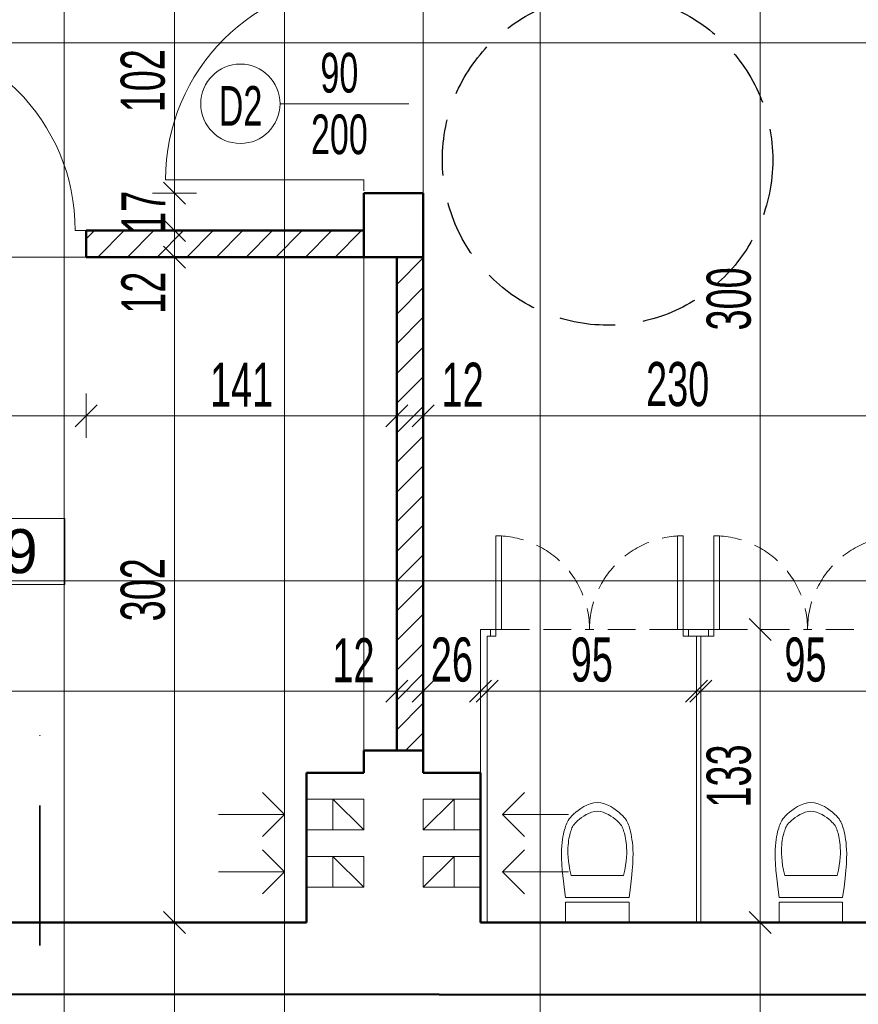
# Model space of a CAD drawing. Header units: millimetres. Extents: x 72202 to 304796, y 21658 to 519946.
# Tile 42 of 95: x 195635 to 196016, y 221114 to 221561. Entities that reach past the tile are written whole.
import ezdxf

# ---------------------------------------------------------------- set-up
doc = ezdxf.new("R2010")
doc.units = ezdxf.units.MM
doc.linetypes.add('DASHDOT', pattern=[25.4, 12.7, -6.35, 0, -6.35])
doc.linetypes.add('DASHED', pattern=[19.05, 12.7, -6.35])
doc.layers.get('Defpoints').update_dxf_attribs({"color": 3})
for name, color, linetype, lineweight in [('DRZWI I OKNA', 30, 'Continuous', 9), ('DRZWI I OKNA OPISY', 30, 'Continuous', 9), ('kreskowanie', 9, 'Continuous', 5), ('linia - gruba - projektowana', 170, 'Continuous', 50), ('linia - meble', 5, 'Continuous', 9), ('linia - rzut - gruba - istn.', 250, 'Continuous', 50), ('LINIA CIENKA', 7, 'Continuous', 13), ('LINIA WYMIAROWANIE', 1, 'Continuous', 9), ('linie - kreskowanie', 9, 'Continuous', 5), ('OPISY', 251, 'Continuous', 9), ('ściana_istniejąca', 7, 'Continuous', 35)]:
    doc.layers.add(name, color=color, linetype=linetype, lineweight=lineweight)
doc.layers.add('LINIA-NIE DRUKOWAĆ', color=3, linetype='Continuous', lineweight=20, plot=False)
doc.styles.add('simplex', font='arial.ttf')
doc.styles.get("Standard").update_dxf_attribs({"font": 'ARIALN.TTF', "width": 0.75})
doc.dimstyles.new('sebek100', dxfattribs={"dimtxt": 17, "dimasz": 10, "dimexe": 10, "dimexo": 20, "dimgap": 4, "dimtad": 1, "dimrnd": 0.5, "dimtxsty": 'Standard', "dimblk": 'OBLIQUE', "dimcen": 8, "dimclre": 1, "dimazin": 0, "dimtm": 1e-09, "dimtfac": 1, "dimtix": 1, "dimtmove": 1, "dimatfit": 3, "dimldrblk": 'zas', "dimfxl": 0, "dimtolj": 2, "dimlwd": -1, "dimlwe": -1, "dimarcsym": 0})

# ---------------------------------------------------------------- blocks, each defined once
blk = doc.blocks.new('_Oblique')
at = {"color": 0, "linetype": 'ByBlock', "lineweight": -2}
blk.add_line((-0.5, -0.5), (0.5, 0.5), dxfattribs=at)
blk = doc.blocks.new('*D255')
at = {"layer": 'Defpoints', "color": 0, "lineweight": -3, "ltscale": 1.2}
for p in [(195765.29, 221218.85), (195765.29, 41854.9), (195793.29, 41854.9)]:
    blk.add_point(p, dxfattribs=at)
at = {"layer": 'LINIA WYMIAROWANIE', "color": 1, "ltscale": 1.2}
for p, q in [((195765.29, 41859.9), (195765.29, 41844.9)), ((195793.29, 41854.9), (195793.29, 41844.9))]:
    blk.add_line(p, q, dxfattribs=at)
at = {"layer": 'LINIA WYMIAROWANIE', "color": 0, "ltscale": 1.2}
blk.add_line((195793.29, 41854.9), (195765.29, 41854.9), dxfattribs=at)
at = {"layer": 'LINIA WYMIAROWANIE', "color": 0, "ltscale": 1.2, "xscale": 10, "yscale": 10, "zscale": 10, "rotation": 180}
blk.add_blockref('_Oblique', (195765.29, 41854.9), dxfattribs=at)
at = {"layer": 'LINIA WYMIAROWANIE', "color": 0, "ltscale": 1.2, "xscale": 10, "yscale": 10, "zscale": 10}
blk.add_blockref('_Oblique', (195793.29, 41854.9), dxfattribs=at)
at = {"layer": 'LINIA WYMIAROWANIE', "color": 0, "lineweight": -3, "ltscale": 1.2, "insert": (195779.29, 41868.09), "char_height": 18, "attachment_point": 5}
blk.add_mtext('\\A2;28', dxfattribs=at)
blk = doc.blocks.new('zas')
blk = doc.blocks.new('DRZWICZKI HPL')
at = {"layer": 'DRZWI I OKNA'}
for p, q in [((11251.92, 1442.26), (11251.92, 1444.76)), ((11254.92, 1442.26), (11254.92, 1444.76)), ((11251.92, 1442.26), (11254.92, 1442.26)), ((11254.92, 1442.26), (11297.42, 1442.26)), ((11254.92, 1439.76), (11254.92, 1442.26)), ((11297.42, 1439.76), (11254.92, 1439.76)), ((11297.42, 1442.26), (11297.42, 1439.76)), ((11297.42, 1359.76), (11254.92, 1359.76)), ((11254.92, 1359.76), (11254.92, 1357.26)), ((11297.42, 1357.26), (11297.42, 1359.76)), ((11251.92, 1357.26), (11254.92, 1357.26)), ((11251.92, 1357.26), (11251.92, 1354.76)), ((11254.92, 1357.26), (11297.42, 1357.26)), ((11254.92, 1357.26), (11254.92, 1354.76))]:
    blk.add_line(p, q, dxfattribs=at)
at = {"layer": 'DRZWI I OKNA', "linetype": 'DASHED'}
for p in [(11254.92, 1439.76), (11254.92, 1359.76)]:
    blk.add_line(p, (11254.92, 1399.76), dxfattribs=at)
for centre, start, end in [((11254.92, 1442.26), 270, 0), ((11254.92, 1357.26), 0, 90)]:
    blk.add_arc(centre, 42.5, start, end, dxfattribs=at)
blk = doc.blocks.new('*D257')
at = {"layer": 'Defpoints', "color": 0, "lineweight": -3, "ltscale": 1.2}
for p in [(195765.29, 231441.87), (195765.29, 52077.93), (195793.29, 52077.93)]:
    blk.add_point(p, dxfattribs=at)
at = {"layer": 'LINIA WYMIAROWANIE', "color": 1, "ltscale": 1.2}
for p, q in [((195765.29, 52082.93), (195765.29, 52067.93)), ((195793.29, 52077.93), (195793.29, 52067.93))]:
    blk.add_line(p, q, dxfattribs=at)
at = {"layer": 'LINIA WYMIAROWANIE', "color": 0, "ltscale": 1.2}
blk.add_line((195793.29, 52077.93), (195765.29, 52077.93), dxfattribs=at)
at = {"layer": 'LINIA WYMIAROWANIE', "color": 0, "ltscale": 1.2, "xscale": 10, "yscale": 10, "zscale": 10, "rotation": 180}
blk.add_blockref('_Oblique', (195765.29, 52077.93), dxfattribs=at)
at = {"layer": 'LINIA WYMIAROWANIE', "color": 0, "ltscale": 1.2, "xscale": 10, "yscale": 10, "zscale": 10}
blk.add_blockref('_Oblique', (195793.29, 52077.93), dxfattribs=at)
at = {"layer": 'LINIA WYMIAROWANIE', "color": 0, "lineweight": -3, "ltscale": 1.2, "insert": (195779.29, 52091.12), "char_height": 18, "attachment_point": 5}
blk.add_mtext('\\A2;28', dxfattribs=at)
blk = doc.blocks.new('*D384')
at = {"layer": 'Defpoints', "color": 0, "lineweight": -3, "ltscale": 4}
for p in [(195565.29, 221458.85), (195665.29, 221458.85), (195665.29, 221380.85)]:
    blk.add_point(p, dxfattribs=at)
at = {"layer": 'LINIA WYMIAROWANIE', "ltscale": 4}
for p, q in [((195565.29, 221390.85), (195565.29, 221370.85)), ((195665.29, 221390.85), (195665.29, 221370.85))]:
    blk.add_line(p, q, dxfattribs=at)
at = {"layer": 'LINIA WYMIAROWANIE', "color": 0, "ltscale": 4}
blk.add_line((195565.29, 221380.85), (195665.29, 221380.85), dxfattribs=at)
at = {"layer": 'LINIA WYMIAROWANIE', "color": 0, "ltscale": 4, "xscale": 10, "yscale": 10, "zscale": 10, "rotation": 180}
blk.add_blockref('_Oblique', (195565.29, 221380.85), dxfattribs=at)
at = {"layer": 'LINIA WYMIAROWANIE', "color": 0, "ltscale": 4, "xscale": 10, "yscale": 10, "zscale": 10}
blk.add_blockref('_Oblique', (195665.29, 221380.85), dxfattribs=at)
at = {"layer": 'LINIA WYMIAROWANIE', "color": 0, "lineweight": -3, "ltscale": 4, "insert": (195615.29, 221395.06), "char_height": 20, "attachment_point": 5}
blk.add_mtext('\\A2;100', dxfattribs=at)
blk = doc.blocks.new('*D385')
at = {"layer": 'Defpoints', "color": 0, "lineweight": -3, "ltscale": 4}
for p in [(195665.29, 221458.85), (195806.29, 221449.13), (195806.29, 221380.85)]:
    blk.add_point(p, dxfattribs=at)
at = {"layer": 'LINIA WYMIAROWANIE', "ltscale": 4}
for p, q in [((195665.29, 221390.85), (195665.29, 221370.85)), ((195806.29, 221390.85), (195806.29, 221370.85))]:
    blk.add_line(p, q, dxfattribs=at)
at = {"layer": 'LINIA WYMIAROWANIE', "color": 0, "ltscale": 4}
blk.add_line((195665.29, 221380.85), (195806.29, 221380.85), dxfattribs=at)
at = {"layer": 'LINIA WYMIAROWANIE', "color": 0, "ltscale": 4, "xscale": 10, "yscale": 10, "zscale": 10, "rotation": 180}
blk.add_blockref('_Oblique', (195665.29, 221380.85), dxfattribs=at)
at = {"layer": 'LINIA WYMIAROWANIE', "color": 0, "ltscale": 4, "xscale": 10, "yscale": 10, "zscale": 10}
blk.add_blockref('_Oblique', (195806.29, 221380.85), dxfattribs=at)
at = {"layer": 'LINIA WYMIAROWANIE', "color": 0, "lineweight": -3, "ltscale": 4, "insert": (195735.79, 221394.89), "char_height": 20, "attachment_point": 5}
blk.add_mtext('\\A2;141', dxfattribs=at)
blk = doc.blocks.new('*D386')
at = {"layer": 'Defpoints', "color": 0, "lineweight": -3, "ltscale": 4}
for p in [(195806.29, 221449.13), (195818.29, 221444.19), (195818.29, 221380.85)]:
    blk.add_point(p, dxfattribs=at)
at = {"layer": 'LINIA WYMIAROWANIE', "ltscale": 4}
for p, q in [((195806.29, 221390.85), (195806.29, 221370.85)), ((195818.29, 221390.85), (195818.29, 221370.85))]:
    blk.add_line(p, q, dxfattribs=at)
at = {"layer": 'LINIA WYMIAROWANIE', "color": 0, "ltscale": 4}
blk.add_line((195806.29, 221380.85), (195818.29, 221380.85), dxfattribs=at)
at = {"layer": 'LINIA WYMIAROWANIE', "color": 0, "ltscale": 4, "xscale": 10, "yscale": 10, "zscale": 10, "rotation": 180}
blk.add_blockref('_Oblique', (195806.29, 221380.85), dxfattribs=at)
at = {"layer": 'LINIA WYMIAROWANIE', "color": 0, "ltscale": 4, "xscale": 10, "yscale": 10, "zscale": 10}
blk.add_blockref('_Oblique', (195818.29, 221380.85), dxfattribs=at)
at = {"layer": 'LINIA WYMIAROWANIE', "color": 0, "lineweight": -3, "ltscale": 4, "insert": (195836.16, 221394.89), "char_height": 20, "attachment_point": 5}
blk.add_mtext('\\A2;12', dxfattribs=at)
blk = doc.blocks.new('*D387')
at = {"layer": 'Defpoints', "color": 0, "lineweight": -3, "ltscale": 4}
for p in [(195818.29, 221444.3), (196049.29, 221411.85), (196049.29, 221380.85)]:
    blk.add_point(p, dxfattribs=at)
at = {"layer": 'LINIA WYMIAROWANIE', "ltscale": 4}
for p, q in [((195818.29, 221390.85), (195818.29, 221370.85)), ((196049.29, 221390.85), (196049.29, 221370.85))]:
    blk.add_line(p, q, dxfattribs=at)
at = {"layer": 'LINIA WYMIAROWANIE', "color": 0, "ltscale": 4}
blk.add_line((195818.29, 221380.85), (196049.29, 221380.85), dxfattribs=at)
at = {"layer": 'LINIA WYMIAROWANIE', "color": 0, "ltscale": 4, "xscale": 10, "yscale": 10, "zscale": 10, "rotation": 180}
blk.add_blockref('_Oblique', (195818.29, 221380.85), dxfattribs=at)
at = {"layer": 'LINIA WYMIAROWANIE', "color": 0, "ltscale": 4, "xscale": 10, "yscale": 10, "zscale": 10}
blk.add_blockref('_Oblique', (196049.29, 221380.85), dxfattribs=at)
at = {"layer": 'LINIA WYMIAROWANIE', "color": 0, "lineweight": -3, "ltscale": 4, "insert": (195933.79, 221395.06), "char_height": 20, "attachment_point": 5}
blk.add_mtext('\\A2;230', dxfattribs=at)
blk = doc.blocks.new('*D389')
at = {"layer": 'Defpoints', "color": 0, "lineweight": -3, "ltscale": 4}
for p in [(195806.29, 221376.52), (194828.29, 221350.11), (195806.29, 221255.85)]:
    blk.add_point(p, dxfattribs=at)
at = {"layer": 'LINIA WYMIAROWANIE', "ltscale": 4}
for p, q in [((194828.29, 221265.85), (194828.29, 221245.85)), ((195806.29, 221265.85), (195806.29, 221245.85))]:
    blk.add_line(p, q, dxfattribs=at)
at = {"layer": 'LINIA WYMIAROWANIE', "color": 0, "ltscale": 4}
blk.add_line((194828.29, 221255.85), (195806.29, 221255.85), dxfattribs=at)
at = {"layer": 'LINIA WYMIAROWANIE', "color": 0, "ltscale": 4, "xscale": 10, "yscale": 10, "zscale": 10, "rotation": 180}
blk.add_blockref('_Oblique', (194828.29, 221255.85), dxfattribs=at)
at = {"layer": 'LINIA WYMIAROWANIE', "color": 0, "ltscale": 4, "xscale": 10, "yscale": 10, "zscale": 10}
blk.add_blockref('_Oblique', (195806.29, 221255.85), dxfattribs=at)
at = {"layer": 'LINIA WYMIAROWANIE', "color": 0, "lineweight": -3, "ltscale": 4, "insert": (195317.29, 221270.06), "char_height": 20, "attachment_point": 5}
blk.add_mtext('\\A2;978', dxfattribs=at)
blk = doc.blocks.new('*D390')
at = {"layer": 'Defpoints', "color": 0, "lineweight": -3, "ltscale": 4}
for p in [(195806.29, 221375.61), (195818.29, 221255.85), (195818.29, 221218.85)]:
    blk.add_point(p, dxfattribs=at)
at = {"layer": 'LINIA WYMIAROWANIE', "ltscale": 4}
for p, q in [((195806.29, 221265.85), (195806.29, 221245.85)), ((195818.29, 221245.85), (195818.29, 221265.85))]:
    blk.add_line(p, q, dxfattribs=at)
at = {"layer": 'LINIA WYMIAROWANIE', "color": 0, "ltscale": 4}
blk.add_line((195806.29, 221255.85), (195818.29, 221255.85), dxfattribs=at)
at = {"layer": 'LINIA WYMIAROWANIE', "color": 0, "ltscale": 4, "xscale": 10, "yscale": 10, "zscale": 10, "rotation": 180}
blk.add_blockref('_Oblique', (195806.29, 221255.85), dxfattribs=at)
at = {"layer": 'LINIA WYMIAROWANIE', "color": 0, "ltscale": 4, "xscale": 10, "yscale": 10, "zscale": 10}
blk.add_blockref('_Oblique', (195818.29, 221255.85), dxfattribs=at)
at = {"layer": 'LINIA WYMIAROWANIE', "color": 0, "lineweight": -3, "ltscale": 4, "insert": (195786.61, 221269.89), "char_height": 20, "attachment_point": 5}
blk.add_mtext('\\A2;12', dxfattribs=at)
blk = doc.blocks.new('*D391')
at = {"layer": 'Defpoints', "color": 0, "lineweight": -3, "ltscale": 4}
for p in [(195844.29, 221255.85), (195844.29, 221231.47), (195818.29, 221219.75)]:
    blk.add_point(p, dxfattribs=at)
at = {"layer": 'LINIA WYMIAROWANIE', "ltscale": 4}
for p, q in [((195818.29, 221245.85), (195818.29, 221265.85)), ((195844.29, 221251.47), (195844.29, 221265.85))]:
    blk.add_line(p, q, dxfattribs=at)
at = {"layer": 'LINIA WYMIAROWANIE', "color": 0, "ltscale": 4}
blk.add_line((195818.29, 221255.85), (195844.29, 221255.85), dxfattribs=at)
at = {"layer": 'LINIA WYMIAROWANIE', "color": 0, "ltscale": 4, "xscale": 10, "yscale": 10, "zscale": 10, "rotation": 180}
blk.add_blockref('_Oblique', (195818.29, 221255.85), dxfattribs=at)
at = {"layer": 'LINIA WYMIAROWANIE', "color": 0, "ltscale": 4, "xscale": 10, "yscale": 10, "zscale": 10}
blk.add_blockref('_Oblique', (195844.29, 221255.85), dxfattribs=at)
at = {"layer": 'LINIA WYMIAROWANIE', "color": 0, "lineweight": -3, "ltscale": 4, "insert": (195831.29, 221270.06), "char_height": 20, "attachment_point": 5}
blk.add_mtext('\\A2;26', dxfattribs=at)
blk = doc.blocks.new('*D392')
at = {"layer": 'Defpoints', "color": 0, "lineweight": -3, "ltscale": 4}
for p in [(195847.29, 221286.17), (195942.29, 221273.85), (195942.29, 221255.85)]:
    blk.add_point(p, dxfattribs=at)
at = {"layer": 'LINIA WYMIAROWANIE', "ltscale": 4}
for p, q in [((195847.29, 221265.85), (195847.29, 221245.85)), ((195942.29, 221255.85), (195942.29, 221245.85))]:
    blk.add_line(p, q, dxfattribs=at)
at = {"layer": 'LINIA WYMIAROWANIE', "color": 0, "ltscale": 4}
blk.add_line((195847.29, 221255.85), (195942.29, 221255.85), dxfattribs=at)
at = {"layer": 'LINIA WYMIAROWANIE', "color": 0, "ltscale": 4, "xscale": 10, "yscale": 10, "zscale": 10, "rotation": 180}
blk.add_blockref('_Oblique', (195847.29, 221255.85), dxfattribs=at)
at = {"layer": 'LINIA WYMIAROWANIE', "color": 0, "ltscale": 4, "xscale": 10, "yscale": 10, "zscale": 10}
blk.add_blockref('_Oblique', (195942.29, 221255.85), dxfattribs=at)
at = {"layer": 'LINIA WYMIAROWANIE', "color": 0, "lineweight": -3, "ltscale": 4, "insert": (195894.79, 221270.06), "char_height": 20, "attachment_point": 5}
blk.add_mtext('\\A2;95', dxfattribs=at)
blk = doc.blocks.new('*D393')
at = {"layer": 'Defpoints', "color": 0, "lineweight": -3, "ltscale": 4}
for p in [(196039.29, 221255.85), (195944.29, 221240.57), (196039.29, 221240.5)]:
    blk.add_point(p, dxfattribs=at)
at = {"layer": 'LINIA WYMIAROWANIE', "ltscale": 4}
for p, q in [((195944.29, 221255.85), (195944.29, 221265.85)), ((196039.29, 221255.85), (196039.29, 221265.85))]:
    blk.add_line(p, q, dxfattribs=at)
at = {"layer": 'LINIA WYMIAROWANIE', "color": 0, "ltscale": 4}
blk.add_line((195944.29, 221255.85), (196039.29, 221255.85), dxfattribs=at)
at = {"layer": 'LINIA WYMIAROWANIE', "color": 0, "ltscale": 4, "xscale": 10, "yscale": 10, "zscale": 10, "rotation": 180}
blk.add_blockref('_Oblique', (195944.29, 221255.85), dxfattribs=at)
at = {"layer": 'LINIA WYMIAROWANIE', "color": 0, "ltscale": 4, "xscale": 10, "yscale": 10, "zscale": 10}
blk.add_blockref('_Oblique', (196039.29, 221255.85), dxfattribs=at)
at = {"layer": 'LINIA WYMIAROWANIE', "color": 0, "lineweight": -3, "ltscale": 4, "insert": (195991.79, 221270.06), "char_height": 20, "attachment_point": 5}
blk.add_mtext('\\A2;95', dxfattribs=at)
blk = doc.blocks.new('*D416')
at = {"layer": 'Defpoints', "color": 0, "lineweight": -3, "ltscale": 4}
for p in [(196026.38, 221583.85), (195964.45, 221283.85), (195971.29, 221283.85)]:
    blk.add_point(p, dxfattribs=at)
at = {"layer": 'LINIA WYMIAROWANIE', "ltscale": 4}
for p, q in [((195981.29, 221583.85), (195961.29, 221583.85)), ((195971.29, 221283.85), (195981.29, 221283.85))]:
    blk.add_line(p, q, dxfattribs=at)
at = {"layer": 'LINIA WYMIAROWANIE', "color": 0, "ltscale": 4}
blk.add_line((195971.29, 221583.85), (195971.29, 221283.85), dxfattribs=at)
at = {"layer": 'LINIA WYMIAROWANIE', "color": 0, "ltscale": 4, "xscale": 10, "yscale": 10, "zscale": 10}
for p, rotation in [((195971.29, 221583.85), 90), ((195971.29, 221283.85), 270)]:
    blk.add_blockref('_Oblique', p, dxfattribs=dict(at, rotation=rotation))
at = {"layer": 'LINIA WYMIAROWANIE', "color": 0, "lineweight": -3, "ltscale": 4, "insert": (195957.08, 221433.85), "char_height": 20, "attachment_point": 5, "rotation": 90}
blk.add_mtext('\\A2;300', dxfattribs=at)
blk = doc.blocks.new('*D417')
at = {"layer": 'Defpoints', "color": 0, "lineweight": -3, "ltscale": 4}
for p in [(195964.45, 221283.85), (195951.49, 221150.85), (195971.29, 221150.85)]:
    blk.add_point(p, dxfattribs=at)
at = {"layer": 'LINIA WYMIAROWANIE', "ltscale": 4}
for p, q in [((195971.29, 221283.85), (195981.29, 221283.85)), ((195971.29, 221150.85), (195981.29, 221150.85))]:
    blk.add_line(p, q, dxfattribs=at)
at = {"layer": 'LINIA WYMIAROWANIE', "color": 0, "ltscale": 4}
blk.add_line((195971.29, 221283.85), (195971.29, 221150.85), dxfattribs=at)
at = {"layer": 'LINIA WYMIAROWANIE', "color": 0, "ltscale": 4, "xscale": 10, "yscale": 10, "zscale": 10}
for p, rotation in [((195971.29, 221283.85), 90), ((195971.29, 221150.85), 270)]:
    blk.add_blockref('_Oblique', p, dxfattribs=dict(at, rotation=rotation))
at = {"layer": 'LINIA WYMIAROWANIE', "color": 0, "lineweight": -3, "ltscale": 4, "insert": (195957.08, 221217.35), "char_height": 20, "attachment_point": 5, "rotation": 90}
blk.add_mtext('\\A2;133', dxfattribs=at)
blk = doc.blocks.new('*D421')
at = {"layer": 'Defpoints', "color": 0, "lineweight": -3, "ltscale": 4}
for p in [(195795.18, 221583.85), (195705.29, 221481.85), (195804.79, 221481.85)]:
    blk.add_point(p, dxfattribs=at)
at = {"layer": 'LINIA WYMIAROWANIE', "ltscale": 4}
for p, q in [((195715.29, 221583.85), (195695.29, 221583.85)), ((195715.29, 221481.85), (195695.29, 221481.85))]:
    blk.add_line(p, q, dxfattribs=at)
at = {"layer": 'LINIA WYMIAROWANIE', "color": 0, "ltscale": 4}
blk.add_line((195705.29, 221583.85), (195705.29, 221481.85), dxfattribs=at)
at = {"layer": 'LINIA WYMIAROWANIE', "color": 0, "ltscale": 4, "xscale": 10, "yscale": 10, "zscale": 10}
for p, rotation in [((195705.29, 221583.85), 90), ((195705.29, 221481.85), 270)]:
    blk.add_blockref('_Oblique', p, dxfattribs=dict(at, rotation=rotation))
at = {"layer": 'LINIA WYMIAROWANIE', "color": 0, "lineweight": -3, "ltscale": 4, "insert": (195691.08, 221532.85), "char_height": 20, "attachment_point": 5, "rotation": 90}
blk.add_mtext('\\A2;102', dxfattribs=at)
blk = doc.blocks.new('*D422')
at = {"layer": 'Defpoints', "color": 0, "lineweight": -3, "ltscale": 4}
for p in [(195804.79, 221481.85), (195705.29, 221464.85), (195731.62, 221464.85)]:
    blk.add_point(p, dxfattribs=at)
at = {"layer": 'LINIA WYMIAROWANIE', "color": 0, "ltscale": 4}
for p, q in [((195705.29, 221481.85), (195705.29, 221491.85)), ((195705.29, 221481.85), (195705.29, 221464.85)), ((195705.29, 221464.85), (195705.29, 221454.85))]:
    blk.add_line(p, q, dxfattribs=at)
at = {"layer": 'LINIA WYMIAROWANIE', "ltscale": 4}
for p, q in [((195715.29, 221481.85), (195695.29, 221481.85)), ((195711.62, 221464.85), (195695.29, 221464.85))]:
    blk.add_line(p, q, dxfattribs=at)
at = {"layer": 'LINIA WYMIAROWANIE', "color": 0, "ltscale": 4, "xscale": 10, "yscale": 10, "zscale": 10}
for p, rotation in [((195705.29, 221481.85), 270), ((195705.29, 221464.85), 90)]:
    blk.add_blockref('_Oblique', p, dxfattribs=dict(at, rotation=rotation))
at = {"layer": 'LINIA WYMIAROWANIE', "color": 0, "lineweight": -3, "ltscale": 4, "insert": (195691.25, 221473.35), "char_height": 20, "attachment_point": 5, "rotation": 90}
blk.add_mtext('\\A2;17', dxfattribs=at)
blk = doc.blocks.new('*D423')
at = {"layer": 'Defpoints', "color": 0, "lineweight": -3, "ltscale": 4}
for p in [(195731.62, 221464.85), (195705.29, 221452.85), (195748.55, 221452.85)]:
    blk.add_point(p, dxfattribs=at)
at = {"layer": 'LINIA WYMIAROWANIE', "ltscale": 4}
for p, q in [((195711.62, 221464.85), (195695.29, 221464.85)), ((195715.29, 221452.85), (195695.29, 221452.85))]:
    blk.add_line(p, q, dxfattribs=at)
at = {"layer": 'LINIA WYMIAROWANIE', "color": 0, "ltscale": 4}
blk.add_line((195705.29, 221464.85), (195705.29, 221452.85), dxfattribs=at)
at = {"layer": 'LINIA WYMIAROWANIE', "color": 0, "ltscale": 4, "xscale": 10, "yscale": 10, "zscale": 10}
for p, rotation in [((195705.29, 221464.85), 90), ((195705.29, 221452.85), 270)]:
    blk.add_blockref('_Oblique', p, dxfattribs=dict(at, rotation=rotation))
at = {"layer": 'LINIA WYMIAROWANIE', "color": 0, "lineweight": -3, "ltscale": 4, "insert": (195691.25, 221436.66), "char_height": 20, "attachment_point": 5, "rotation": 90}
blk.add_mtext('\\A2;12', dxfattribs=at)
blk = doc.blocks.new('*D424')
at = {"layer": 'Defpoints', "color": 0, "lineweight": -3, "ltscale": 4}
for p in [(195748.55, 221452.85), (195705.29, 221150.85), (195735.08, 221150.85)]:
    blk.add_point(p, dxfattribs=at)
at = {"layer": 'LINIA WYMIAROWANIE', "ltscale": 4}
for p, q in [((195715.29, 221452.85), (195695.29, 221452.85)), ((195715.08, 221150.85), (195695.29, 221150.85))]:
    blk.add_line(p, q, dxfattribs=at)
at = {"layer": 'LINIA WYMIAROWANIE', "color": 0, "ltscale": 4}
blk.add_line((195705.29, 221452.85), (195705.29, 221150.85), dxfattribs=at)
at = {"layer": 'LINIA WYMIAROWANIE', "color": 0, "ltscale": 4, "xscale": 10, "yscale": 10, "zscale": 10}
for p, rotation in [((195705.29, 221452.85), 90), ((195705.29, 221150.85), 270)]:
    blk.add_blockref('_Oblique', p, dxfattribs=dict(at, rotation=rotation))
at = {"layer": 'LINIA WYMIAROWANIE', "color": 0, "lineweight": -3, "ltscale": 4, "insert": (195691.08, 221301.85), "char_height": 20, "attachment_point": 5, "rotation": 90}
blk.add_mtext('\\A2;302', dxfattribs=at)

msp = doc.modelspace()

# ---------------------------------------------------------------- hatches: boundary and pattern name
at = {"layer": 'kreskowanie'}
h = msp.add_hatch(dxfattribs=at)
h.set_pattern_fill('ANSI31', color=256, scale=3)
h.paths.add_polyline_path([(195806.273, 221255.846), (195818.273, 221255.846), (195818.273, 221305.846), (195806.273, 221305.846)])
h.paths.add_polyline_path([(195806.273, 221228.846), (195818.273, 221228.846), (195818.273, 221255.846), (195806.273, 221255.846)])
h.paths.add_polyline_path([(195665.292, 221464.846), (195665.292, 221452.846), (195791.262, 221452.846), (195791.262, 221454.846), (195791.274, 221464.846)])
h = msp.add_hatch(dxfattribs=at)
h.set_pattern_fill('ANSI31', color=256, scale=3)
h.paths.add_polyline_path([(195806.292, 221305.846), (195818.292, 221305.846), (195818.292, 221452.846), (195806.292, 221452.846)])

# ---------------------------------------------------------------- linework, layer by layer
at = {"layer": 'DRZWI I OKNA OPISY'}
msp.add_line((195753.259, 221522.395), (195811.686, 221522.395), dxfattribs=at)
msp.add_circle((195735.259, 221522.395), 18, dxfattribs=at)
at = {"layer": 'linia - gruba - projektowana'}
for p, q in [((195791.292, 221452.846), (195791.292, 221481.846)), ((195791.292, 221481.846), (195818.292, 221481.846)), ((195818.292, 221452.846), (195818.292, 221481.846)), ((195791.292, 221452.846), (195818.292, 221452.846)), ((195791.292, 221218.846), (195791.292, 221228.846)), ((195818.292, 221228.846), (195791.292, 221228.846)), ((195818.292, 221218.846), (195818.292, 221228.846)), ((195765.292, 221150.846), (195765.292, 221218.846)), ((195791.292, 221218.846), (195765.292, 221218.846)), ((195844.292, 221218.846), (195818.292, 221218.846)), ((195844.292, 221150.846), (195844.292, 221218.846)), ((195765.292, 221150.846), (195369.792, 221150.846)), ((195844.292, 221150.846), (196274.292, 221150.846)), ((196400.292, 221117.846), (195458.465, 221118.493))]:
    msp.add_line(p, q, dxfattribs=at)
at = {"layer": 'linia - meble'}
for p, q in [((195885.372, 221172.178), (195909.212, 221172.178)), ((195982.372, 221172.178), (196006.212, 221172.178)), ((195882.892, 221162.146), (195911.692, 221162.146)), ((195882.892, 221160.146), (195882.892, 221150.346)), ((195882.892, 221160.146), (195911.692, 221160.146)), ((195911.692, 221160.146), (195911.692, 221150.346)), ((195979.892, 221162.146), (196008.692, 221162.146)), ((195979.892, 221160.146), (195979.892, 221150.346)), ((195979.892, 221160.146), (196008.692, 221160.146)), ((196008.692, 221160.146), (196008.692, 221150.346))]:
    msp.add_line(p, q, dxfattribs=at)
for points in [[(195882.892, 221162.146), (195882.233, 221166.889), (195881.741, 221170.967), (195881.398, 221174.456), (195881.184, 221177.43), (195881.079, 221179.962), (195881.064, 221182.128), (195881.12, 221184.002), (195881.226, 221185.659), (195881.366, 221187.162), (195881.533, 221188.531), (195881.724, 221189.778), (195881.934, 221190.911), (195882.16, 221191.942), (195882.398, 221192.88), (195882.643, 221193.736), (195882.892, 221194.519), (195883.146, 221195.241), (195883.418, 221195.917), (195883.73, 221196.567), (195884.101, 221197.206), (195884.549, 221197.854), (195885.095, 221198.527), (195885.759, 221199.243), (195886.559, 221200.019), (195887.51, 221200.863), (195888.602, 221201.743), (195889.82, 221202.614), (195891.151, 221203.435), (195892.578, 221204.161), (195894.087, 221204.75), (195895.664, 221205.16), (195897.292, 221205.346)], [(195911.692, 221162.146), (195912.352, 221166.889), (195912.843, 221170.967), (195913.187, 221174.456), (195913.401, 221177.43), (195913.506, 221179.962), (195913.52, 221182.128), (195913.465, 221184.002), (195913.359, 221185.659), (195913.219, 221187.162), (195913.052, 221188.531), (195912.861, 221189.778), (195912.651, 221190.911), (195912.425, 221191.942), (195912.187, 221192.88), (195911.942, 221193.736), (195911.692, 221194.519), (195911.439, 221195.241), (195911.166, 221195.917), (195910.854, 221196.567), (195910.484, 221197.206), (195910.035, 221197.854), (195909.489, 221198.527), (195908.826, 221199.243), (195908.026, 221200.019), (195907.075, 221200.863), (195905.983, 221201.743), (195904.764, 221202.614), (195903.434, 221203.435), (195902.007, 221204.161), (195900.498, 221204.75), (195898.921, 221205.16), (195897.292, 221205.346)], [(195979.892, 221162.146), (195979.233, 221166.889), (195978.741, 221170.967), (195978.398, 221174.456), (195978.184, 221177.43), (195978.079, 221179.962), (195978.064, 221182.128), (195978.12, 221184.002), (195978.226, 221185.659), (195978.366, 221187.162), (195978.533, 221188.531), (195978.724, 221189.778), (195978.934, 221190.911), (195979.16, 221191.942), (195979.398, 221192.88), (195979.643, 221193.736), (195979.892, 221194.519), (195980.146, 221195.241), (195980.418, 221195.917), (195980.73, 221196.567), (195981.101, 221197.206), (195981.549, 221197.854), (195982.095, 221198.527), (195982.759, 221199.243), (195983.559, 221200.019), (195984.51, 221200.863), (195985.602, 221201.743), (195986.82, 221202.614), (195988.151, 221203.435), (195989.578, 221204.161), (195991.087, 221204.75), (195992.664, 221205.16), (195994.292, 221205.346)], [(196008.692, 221162.146), (196009.352, 221166.889), (196009.843, 221170.967), (196010.187, 221174.456), (196010.401, 221177.43), (196010.506, 221179.962), (196010.52, 221182.128), (196010.465, 221184.002), (196010.359, 221185.659), (196010.219, 221187.162), (196010.052, 221188.531), (196009.861, 221189.778), (196009.651, 221190.911), (196009.425, 221191.942), (196009.187, 221192.88), (196008.942, 221193.736), (196008.692, 221194.519), (196008.439, 221195.241), (196008.166, 221195.917), (196007.854, 221196.567), (196007.484, 221197.206), (196007.035, 221197.854), (196006.489, 221198.527), (196005.826, 221199.243), (196005.026, 221200.019), (196004.075, 221200.863), (196002.983, 221201.743), (196001.764, 221202.614), (196000.434, 221203.435), (195999.007, 221204.161), (195997.498, 221204.75), (195995.921, 221205.16), (195994.292, 221205.346)], [(195885.372, 221172.178), (195884.845, 221174.596), (195884.452, 221176.769), (195884.177, 221178.717), (195884.006, 221180.466), (195883.922, 221182.038), (195883.91, 221183.456), (195883.954, 221184.743), (195884.039, 221185.924), (195884.151, 221187.018), (195884.285, 221188.032), (195884.437, 221188.971), (195884.606, 221189.839), (195884.786, 221190.64), (195884.977, 221191.379), (195885.173, 221192.059), (195885.372, 221192.684), (195885.575, 221193.262), (195885.795, 221193.803), (195886.048, 221194.323), (195886.352, 221194.834), (195886.722, 221195.352), (195887.177, 221195.89), (195887.733, 221196.463), (195888.406, 221197.084), (195889.208, 221197.76), (195890.129, 221198.463), (195891.154, 221199.161), (195892.267, 221199.817), (195893.452, 221200.398), (195894.695, 221200.869), (195895.981, 221201.197), (195897.292, 221201.346)], [(195909.212, 221172.178), (195909.74, 221174.596), (195910.133, 221176.769), (195910.408, 221178.717), (195910.579, 221180.466), (195910.663, 221182.038), (195910.675, 221183.456), (195910.631, 221184.743), (195910.546, 221185.924), (195910.434, 221187.018), (195910.3, 221188.032), (195910.147, 221188.971), (195909.979, 221189.839), (195909.798, 221190.64), (195909.608, 221191.379), (195909.412, 221192.059), (195909.212, 221192.684), (195909.01, 221193.262), (195908.79, 221193.803), (195908.537, 221194.323), (195908.233, 221194.834), (195907.862, 221195.352), (195907.408, 221195.89), (195906.852, 221196.463), (195906.179, 221197.084), (195905.377, 221197.76), (195904.456, 221198.463), (195903.431, 221199.161), (195902.318, 221199.817), (195901.132, 221200.398), (195899.889, 221200.869), (195898.604, 221201.197), (195897.292, 221201.346)], [(195982.372, 221172.178), (195981.845, 221174.596), (195981.452, 221176.769), (195981.177, 221178.717), (195981.006, 221180.466), (195980.922, 221182.038), (195980.91, 221183.456), (195980.954, 221184.743), (195981.039, 221185.924), (195981.151, 221187.018), (195981.285, 221188.032), (195981.437, 221188.971), (195981.606, 221189.839), (195981.786, 221190.64), (195981.977, 221191.379), (195982.173, 221192.059), (195982.372, 221192.684), (195982.575, 221193.262), (195982.795, 221193.803), (195983.048, 221194.323), (195983.352, 221194.834), (195983.722, 221195.352), (195984.177, 221195.89), (195984.733, 221196.463), (195985.406, 221197.084), (195986.208, 221197.76), (195987.129, 221198.463), (195988.154, 221199.161), (195989.267, 221199.817), (195990.452, 221200.398), (195991.695, 221200.869), (195992.981, 221201.197), (195994.292, 221201.346)], [(196006.212, 221172.178), (196006.74, 221174.596), (196007.133, 221176.769), (196007.408, 221178.717), (196007.579, 221180.466), (196007.663, 221182.038), (196007.675, 221183.456), (196007.631, 221184.743), (196007.546, 221185.924), (196007.434, 221187.018), (196007.3, 221188.032), (196007.147, 221188.971), (196006.979, 221189.839), (196006.798, 221190.64), (196006.608, 221191.379), (196006.412, 221192.059), (196006.212, 221192.684), (196006.01, 221193.262), (196005.79, 221193.803), (196005.537, 221194.323), (196005.233, 221194.834), (196004.862, 221195.352), (196004.408, 221195.89), (196003.852, 221196.463), (196003.179, 221197.084), (196002.377, 221197.76), (196001.456, 221198.463), (196000.431, 221199.161), (195999.318, 221199.817), (195998.132, 221200.398), (195996.889, 221200.869), (195995.604, 221201.197), (195994.292, 221201.346)]]:
    msp.add_lwpolyline(points, dxfattribs=at)
at = {"layer": 'linia - rzut - gruba - istn.', "color": 7, "ltscale": 1.2}
for p, q in [((195665.292, 221452.846), (195665.292, 221464.846)), ((195791.292, 221464.846), (195665.292, 221464.846)), ((195791.292, 221452.846), (195665.292, 221452.846)), ((195806.292, 221228.847), (195806.292, 221452.847)), ((195818.292, 221228.847), (195818.292, 221452.847))]:
    msp.add_line(p, q, dxfattribs=at)
at = {"layer": 'LINIA CIENKA'}
for p, q in [((195791.262, 221487.937), (195701.262, 221487.937)), ((195791.292, 221487.846), (195791.292, 221482.846)), ((195665.292, 221464.846), (195660.292, 221464.846)), ((195844.292, 221283.846), (195844.292, 221150.846)), ((195847.292, 221280.846), (195847.292, 221150.846)), ((195944.262, 221280.846), (195938.762, 221280.846)), ((195942.262, 221280.937), (195942.262, 221150.846)), ((195944.262, 221280.937), (195944.262, 221150.846)), ((195745.292, 221209.846), (195755.292, 221199.846)), ((195864.292, 221209.846), (195854.292, 221199.846)), ((195777.292, 221206.846), (195765.292, 221206.846)), ((195777.292, 221206.846), (195791.292, 221192.846)), ((195832.292, 221206.846), (195818.292, 221192.846)), ((195832.292, 221206.846), (195844.292, 221206.846)), ((195755.292, 221199.846), (195725.292, 221199.846)), ((195745.292, 221189.846), (195755.292, 221199.846)), ((195854.292, 221199.846), (195884.292, 221199.846)), ((195864.292, 221189.846), (195854.292, 221199.846)), ((195777.292, 221192.846), (195765.292, 221192.846)), ((195832.292, 221192.846), (195844.292, 221192.846)), ((195745.292, 221183.846), (195755.292, 221173.846)), ((195777.292, 221180.846), (195765.292, 221180.846)), ((195777.292, 221180.846), (195791.292, 221166.846)), ((195832.292, 221180.846), (195818.292, 221166.846)), ((195832.292, 221180.846), (195844.292, 221180.846)), ((195864.292, 221183.846), (195854.292, 221173.846)), ((195755.292, 221173.846), (195725.292, 221173.846)), ((195745.292, 221163.846), (195755.292, 221173.846)), ((195854.292, 221173.846), (195884.292, 221173.846)), ((195864.292, 221163.846), (195854.292, 221173.846)), ((195777.292, 221166.846), (195765.292, 221166.846)), ((195832.292, 221166.846), (195844.292, 221166.846))]:
    msp.add_line(p, q, dxfattribs=at)
for points in [[(195848.792, 221280.846), (195848.792, 221283.846), (195844.292, 221283.846)], [(195938.762, 221280.846), (195938.762, 221283.846), (195947.762, 221283.846)], [(195947.762, 221280.846), (195947.762, 221283.846), (195947.762, 221283.846)], [(195848.792, 221280.846), (195847.292, 221280.846)], [(195947.762, 221280.846), (195944.262, 221280.846)]]:
    msp.add_lwpolyline(points, dxfattribs=at)
for points in [[(195791.292, 221206.846), (195777.292, 221206.846), (195777.292, 221192.846), (195791.292, 221192.846)], [(195818.292, 221206.846), (195832.292, 221206.846), (195832.292, 221192.846), (195818.292, 221192.846)], [(195791.292, 221180.846), (195777.292, 221180.846), (195777.292, 221166.846), (195791.292, 221166.846)], [(195818.292, 221180.846), (195832.292, 221180.846), (195832.292, 221166.846), (195818.292, 221166.846)]]:
    msp.add_lwpolyline(points, close=True, dxfattribs=at)
for centre, start, end in [((195791.262, 221487.937), 90, 180), ((195570.292, 221464.846), 0, 90)]:
    msp.add_arc(centre, 90, start, end, dxfattribs=at)
at = {"layer": 'LINIA-NIE DRUKOWAĆ'}
for p, q in [((195705.292, 221020.846), (195705.292, 222419.612)), ((195755.292, 221020.846), (195755.292, 222419.612)), ((195971.292, 221020.846), (195971.292, 222419.612)), ((195655.292, 221020.846), (195655.292, 222362.46)), ((195871.292, 221020.846), (195871.292, 222362.46)), ((196350.292, 221550.024), (194608.852, 221550.024))]:
    msp.add_line(p, q, dxfattribs=at)
for points in [[(195818.292, 221783.846), (195818.292, 221218.846), (195844.292, 221218.846), (195844.292, 221166.846), (195844.292, 221150.846), (196274.292, 221150.846), (196274.292, 221176.846), (196338.292, 221176.846), (196338.292, 221783.846), (195818.292, 221783.846)], [(195818.292, 221219.755), (195818.262, 221583.846), (196049.292, 221583.846), (196049.292, 221411.846), (196338.284, 221411.846), (196338.314, 221176.846), (196274.314, 221176.846), (196274.314, 221150.846), (195847.292, 221150.846), (195844.292, 221150.846), (195844.292, 221218.846), (195818.292, 221218.846)], [(195791.262, 221454.755), (195791.292, 221218.846), (195765.292, 221218.846), (195765.292, 221150.846), (194828.292, 221150.846), (194828.292, 221483.846), (195543.292, 221483.846), (195543.292, 221452.755), (195791.262, 221452.755)], [(194483.292, 221380.846), (196350.292, 221380.846)], [(194483.292, 221305.846), (196350.292, 221305.846)], [(194483.292, 221255.846), (196350.292, 221255.846)]]:
    msp.add_lwpolyline(points, dxfattribs=at)
at = {"layer": 'linie - kreskowanie', "linetype": 'DASHED', "lineweight": -3, "ltscale": 2}
msp.add_circle((195901.949, 221496.92), 75, dxfattribs=at)
at = {"layer": 'OPISY'}
msp.add_lwpolyline([(195615.491, 221334.233), (195615.491, 221304.233), (195655.491, 221304.233), (195655.491, 221334.233)], close=True, dxfattribs=at)
at = {"layer": 'ściana_istniejąca', "linetype": 'DASHDOT', "ltscale": 5}
msp.add_line((195644.224, 220886.297), (195644.224, 221241.697), dxfattribs=at)

# ---------------------------------------------------------------- block references
at = {"layer": 'LINIA CIENKA', "xscale": -1, "rotation": 270}
for p in [(194493.998, 210028.925), (194592.998, 210028.925)]:
    msp.add_blockref('DRZWICZKI HPL', p, dxfattribs=at)

# ---------------------------------------------------------------- texts
at = {"layer": 'DRZWI I OKNA OPISY', "char_height": 18, "width": 130, "attachment_point": 5, "rotation": 0}
for s, insert in [('90', (195780.198, 221536.371)), ('D2 ', (195735.345, 221521.43)), ('200', (195780.198, 221508.409))]:
    msp.add_mtext(s, dxfattribs=dict(at, insert=insert))
at = {"layer": 'OPISY', "insert": (195635.491, 221319.233), "char_height": 20, "width": 47.18016, "attachment_point": 5, "style": 'simplex'}
msp.add_mtext('9', dxfattribs=at)

# ---------------------------------------------------------------- dimensions: what is measured, and where the dimension line sits
at = {"layer": 'LINIA WYMIAROWANIE', "lineweight": -3, "ltscale": 1.2}
for base, p1, p2, picture, middle in [((195765.292, 52077.926), (195793.292, 52077.926), (195765.292, 231441.874), '*D257', (195779.292, 52091.116)), ((195765.292, 41854.897), (195793.292, 41854.897), (195765.292, 221218.846), '*D255', (195779.292, 41868.088))]:
    dim = msp.add_linear_dim(base=base, p1=p1, p2=p2, dimstyle='sebek100', override={"dimtxt": 18, "dimrnd": 0, "dimfxl": 5, "dimtfill": 1, "dimarcsym": 2}, dxfattribs=at)
    dim.commit()
    dim.dimension.update_dxf_attribs({"geometry": picture, "text_midpoint": middle})
at = {"layer": 'LINIA WYMIAROWANIE', "lineweight": -3, "ltscale": 4}
for base, p1, p2, picture, middle in [((195705.292, 221481.846), (195795.18, 221583.846), (195804.792, 221481.846), '*D421', (195691.081, 221532.846)), ((195971.292, 221283.846), (196026.381, 221583.846), (195964.448, 221283.846), '*D416', (195957.081, 221433.846)), ((195705.292, 221464.846), (195804.792, 221481.846), (195731.625, 221464.846), '*D422', (195691.251, 221473.346)), ((195705.292, 221150.846), (195748.554, 221452.846), (195735.078, 221150.846), '*D424', (195691.081, 221301.846)), ((195971.292, 221150.846), (195964.448, 221283.846), (195951.493, 221150.846), '*D417', (195957.081, 221217.346))]:
    dim = msp.add_linear_dim(base=base, p1=p1, p2=p2, angle=90, dimstyle='sebek100', override={"dimtxt": 20, "dimrnd": 0, "dimclre": 256, "dimtfill": 1, "dimarcsym": 2}, dxfattribs=at)
    dim.commit()
    dim.dimension.update_dxf_attribs({"geometry": picture, "text_midpoint": middle})
dim = msp.add_linear_dim(base=(195705.292, 221452.846), p1=(195731.625, 221464.846), p2=(195748.554, 221452.846), angle=90, dimstyle='sebek100', override={"dimtxt": 20, "dimrnd": 0, "dimclre": 256, "dimtfill": 1, "dimarcsym": 2}, dxfattribs=at)
dim.commit()
dim.dimension.update_dxf_attribs({"geometry": '*D423', "text_midpoint": (195705.292, 221436.665), "dimtype": 160})
for base, p1, p2, picture, middle in [((195665.292, 221380.846), (195565.292, 221458.846), (195665.292, 221458.846), '*D384', (195615.292, 221395.057)), ((195806.292, 221380.846), (195665.292, 221458.846), (195806.292, 221449.127), '*D385', (195735.792, 221394.887)), ((195806.292, 221255.846), (194828.292, 221350.109), (195806.292, 221376.516), '*D389', (195317.292, 221270.057)), ((195844.292, 221255.846), (195818.292, 221219.755), (195844.292, 221231.467), '*D391', (195831.292, 221270.057)), ((195942.292, 221255.846), (195847.292, 221286.171), (195942.292, 221273.85), '*D392', (195894.792, 221270.057)), ((196039.292, 221255.846), (195944.292, 221240.565), (196039.292, 221240.495), '*D393', (195991.792, 221270.057))]:
    dim = msp.add_linear_dim(base=base, p1=p1, p2=p2, dimstyle='sebek100', override={"dimtxt": 20, "dimrnd": 0, "dimclre": 256, "dimtfill": 1, "dimarcsym": 2}, dxfattribs=at)
    dim.commit()
    dim.dimension.update_dxf_attribs({"geometry": picture, "text_midpoint": middle})
for base, p1, p2, picture, middle in [((195818.292, 221380.846), (195806.292, 221449.127), (195818.292, 221444.19), '*D386', (195836.161, 221380.846)), ((195818.292, 221255.846), (195806.292, 221375.607), (195818.292, 221218.846), '*D390', (195786.607, 221255.846))]:
    dim = msp.add_linear_dim(base=base, p1=p1, p2=p2, dimstyle='sebek100', override={"dimtxt": 20, "dimrnd": 0, "dimclre": 256, "dimtfill": 1, "dimarcsym": 2}, dxfattribs=at)
    dim.commit()
    dim.dimension.update_dxf_attribs({"geometry": picture, "text_midpoint": middle, "dimtype": 160})
dim = msp.add_linear_dim(base=(196049.292, 221380.846), p1=(195818.287, 221444.302), p2=(196049.292, 221411.846), text='230', dimstyle='sebek100', override={"dimtxt": 20, "dimrnd": 0, "dimclre": 256, "dimtfill": 1, "dimarcsym": 2}, dxfattribs=at)
dim.commit()
dim.dimension.update_dxf_attribs({"geometry": '*D387', "text_midpoint": (195933.79, 221395.057)})

doc.saveas('drawing.dxf')
